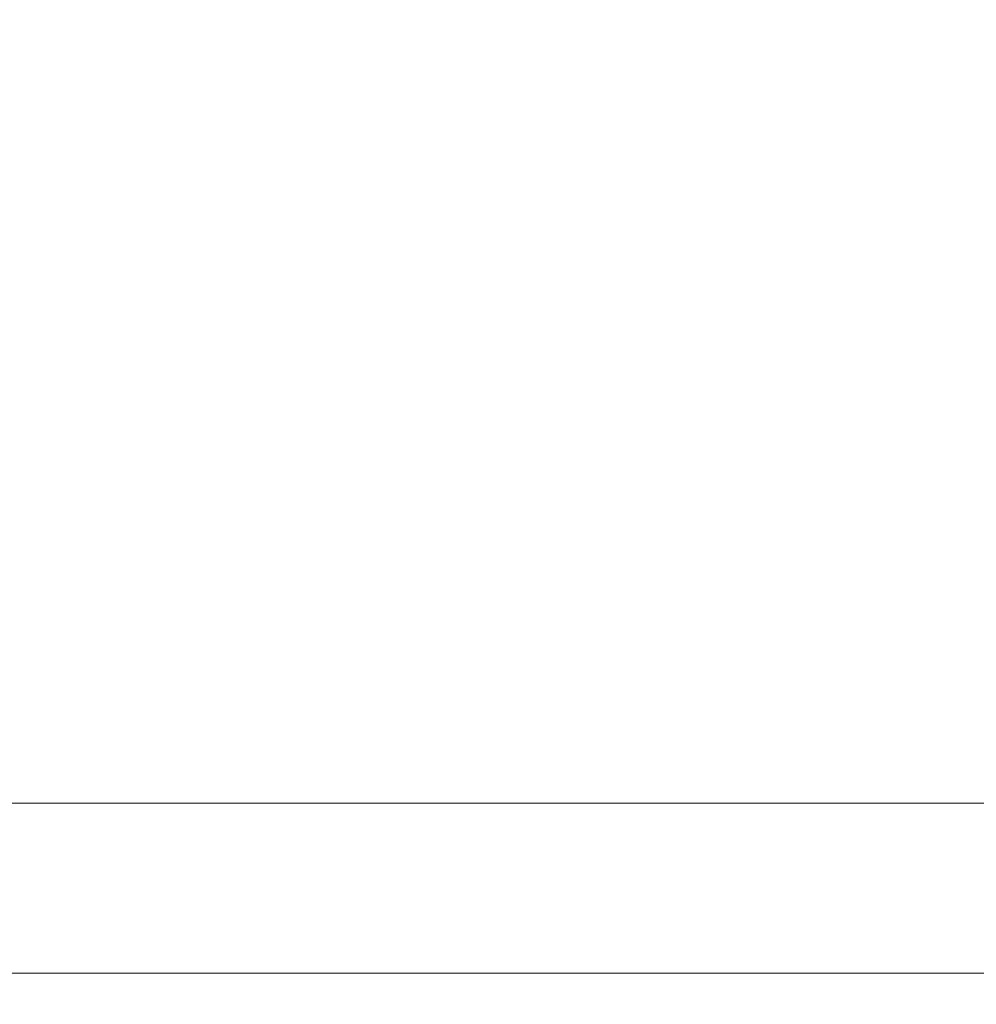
# Model space of a CAD drawing. Header units: millimetres. Extents: x 4 to 1188, y 1 to 840.
# Tile 175 of 256: x 712.06 to 713.67, y 493.28 to 494.93. Entities that reach past the tile are written whole.
import ezdxf

# ---------------------------------------------------------------- set-up
doc = ezdxf.new("R2010")
doc.units = ezdxf.units.MM
doc.layers.add('1', color=7, linetype='Continuous')
doc.styles.add('Arial Unicode MS', font='Arial Unicode MS')
doc.dimstyles.get("Standard").update_dxf_attribs({"dimtxt": 0.18, "dimasz": 0.18, "dimexe": 0.18, "dimexo": 0.0625, "dimgap": 0.09, "dimtad": 0, "dimtih": 1, "dimtoh": 1, "dimdec": 4, "dimzin": 0, "dimdsep": 46, "dimtxsty": 'Standard', "dimcen": 0.09, "dimadec": 0, "dimazin": 0, "dimtfac": 1, "dimtdec": 4, "dimtofl": 0, "dimtmove": 0, "dimatfit": 3, "dimfxl": 0, "dimtolj": 1, "dimtzin": 0, "dimarcsym": 0})

# ---------------------------------------------------------------- blocks, each defined once
blk = doc.blocks.new('_U46')
at = {"layer": '1', "color": 18, "lineweight": 35}
for p, q in [((686.8981, 499.3819), (667.741, 499.3819)), ((669.741, 499.3819), (669.741, 485.8009)), ((715.2372, 485.8009), (667.741, 485.8009))]:
    blk.add_line(p, q, dxfattribs=at)
at = {"layer": '1', "color": 18, "lineweight": 70}
for points in [[(669.741, 499.3819), (670.5169, 495.8819), (668.9651, 495.8819)], [(669.741, 485.8009), (668.9651, 489.3009), (670.5169, 489.3009)]]:
    blk.add_solid(points, dxfattribs=at)
at = {"layer": '1', "color": 18, "linetype": 'Continuous', "lineweight": 13, "insert": (669.2881, 490.5456), "char_height": 3, "attachment_point": 7, "rotation": 90, "line_spacing_factor": 1.047437, "style": 'Arial Unicode MS'}
blk.add_mtext('\\fArial Unicode MS|b0|i0;\\W1.0000;95', dxfattribs=at)

msp = doc.modelspace()

# ---------------------------------------------------------------- linework, layer by layer
at = {"layer": '1', "color": 154, "linetype": 'Continuous', "lineweight": 13}
for p, q in [((714.541, 493.614), (711.2701, 493.614)), ((714.541, 493.3283), (709.4131, 493.3283))]:
    msp.add_line(p, q, dxfattribs=at)

# ---------------------------------------------------------------- dimensions: what is measured, and where the dimension line sits
at = {"layer": '1', "color": 18, "linetype": 'Continuous', "lineweight": 13}
dim = msp.add_linear_dim(base=(669.741, 485.8009), p1=(695.041, 499.3819), p2=(756.7381, 485.8009), angle=90, dimstyle='Standard', override={"dimtxt": 3, "dimasz": 3.5, "dimexe": 2, "dimexo": 1, "dimgap": 1.5, "dimtad": 1, "dimtih": 0, "dimtoh": 0, "dimdec": 0, "dimlfac": 7, "dimzin": 8, "dimdsep": 44, "dimlunit": 2, "dimtxsty": 'Arial Unicode MS', "dimsah": 1, "dimse1": 0, "dimse2": 0, "dimsd1": 0, "dimsd2": 0, "dimclrd": 18, "dimclre": 18, "dimclrt": 18, "dimtol": 0, "dimtm": -0.1, "dimtfac": 0.666667, "dimtdec": 2, "dimtofl": 1, "dimtmove": 0, "dimtzin": 8, "dimlwd": 35, "dimlwe": 35}, dxfattribs=at)
dim.commit()
dim.dimension.update_dxf_attribs({"geometry": '_U46', "text_midpoint": (669.741, 492.5914), "dimtype": 160})

doc.saveas('drawing.dxf')
